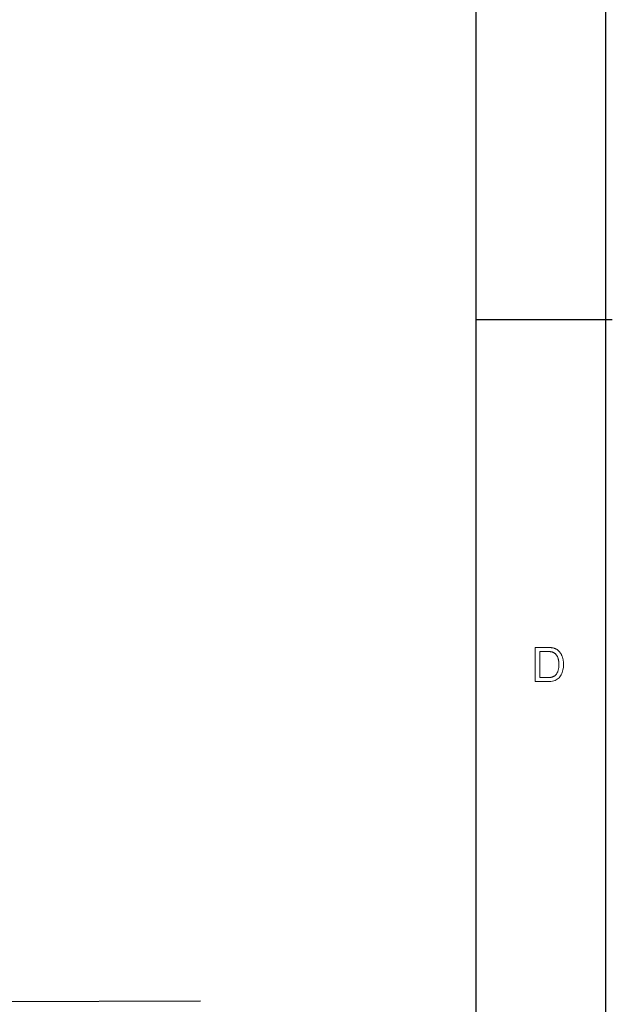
# Model space of a CAD drawing. Header units: millimetres. Extents: x 2163 to 2692, y -1564 to -1190.
# Tile 47 of 48: x 2637 to 2692, y -1377 to -1286. Entities that reach past the tile are written whole.
import ezdxf

# ---------------------------------------------------------------- set-up
doc = ezdxf.new("R2010")
doc.units = ezdxf.units.MM

msp = doc.modelspace()

# ---------------------------------------------------------------- linework, layer by layer
at = {"color": 7, "lineweight": 25}
for p, q in [((2691.116, -1189.809), (2691.116, -1564.029)), ((2679.145, -1201.256), (2679.145, -1549.154))]:
    msp.add_line(p, q, dxfattribs=at)
at = {"color": 7, "lineweight": 25, "ltscale": 0.25}
msp.add_line((2679.14, -1313.919), (2691.74, -1313.919), dxfattribs=at)
msp.add_line((2581.292, -1377.011), (2653.762, -1376.784))
at = {"color": 7, "lineweight": 13}
for points in [[(2684.637, -1344.17), (2685.725, -1344.17), (2685.781, -1344.171), (2685.836, -1344.172), (2685.889, -1344.173), (2685.94, -1344.175), (2685.99, -1344.178), (2686.039, -1344.181), (2686.086, -1344.185), (2686.131, -1344.189), (2686.175, -1344.194), (2686.217, -1344.199), (2686.258, -1344.206), (2686.298, -1344.214), (2686.339, -1344.224), (2686.379, -1344.236), (2686.418, -1344.249), (2686.458, -1344.264), (2686.496, -1344.281), (2686.535, -1344.299), (2686.573, -1344.32), (2686.611, -1344.341), (2686.648, -1344.365), (2686.684, -1344.39), (2686.719, -1344.417), (2686.754, -1344.445), (2686.787, -1344.475), (2686.82, -1344.507), (2686.851, -1344.541), (2686.881, -1344.576), (2686.911, -1344.613), (2686.94, -1344.652), (2686.967, -1344.692), (2686.994, -1344.733), (2687.019, -1344.776), (2687.043, -1344.819), (2687.065, -1344.864), (2687.087, -1344.91), (2687.107, -1344.957), (2687.126, -1345.006), (2687.144, -1345.055), (2687.161, -1345.106), (2687.176, -1345.159), (2687.19, -1345.213), (2687.202, -1345.27), (2687.213, -1345.329), (2687.221, -1345.39), (2687.229, -1345.453), (2687.234, -1345.519), (2687.238, -1345.586), (2687.241, -1345.656), (2687.242, -1345.728), (2687.238, -1345.865), (2687.228, -1345.997), (2687.212, -1346.124), (2687.189, -1346.245), (2687.159, -1346.362), (2687.122, -1346.474), (2687.079, -1346.581), (2687.03, -1346.683), (2686.974, -1346.78), (2686.911, -1346.872), (2686.84, -1346.958), (2686.759, -1347.034), (2686.669, -1347.101), (2686.57, -1347.159), (2686.46, -1347.208), (2686.342, -1347.249), (2686.214, -1347.28), (2686.076, -1347.303), (2685.929, -1347.316), (2685.772, -1347.32), (2684.637, -1347.32)], [(2685.054, -1346.947), (2685.729, -1346.947), (2685.77, -1346.946), (2685.81, -1346.946), (2685.849, -1346.944), (2685.887, -1346.942), (2685.924, -1346.94), (2685.961, -1346.937), (2685.996, -1346.934), (2686.031, -1346.93), (2686.064, -1346.926), (2686.097, -1346.921), (2686.13, -1346.915), (2686.162, -1346.907), (2686.195, -1346.897), (2686.228, -1346.886), (2686.261, -1346.873), (2686.294, -1346.858), (2686.327, -1346.842), (2686.36, -1346.823), (2686.393, -1346.803), (2686.426, -1346.781), (2686.459, -1346.757), (2686.49, -1346.73), (2686.521, -1346.7), (2686.55, -1346.667), (2686.578, -1346.631), (2686.605, -1346.592), (2686.631, -1346.55), (2686.656, -1346.505), (2686.68, -1346.458), (2686.702, -1346.407), (2686.723, -1346.354), (2686.742, -1346.297), (2686.758, -1346.236), (2686.772, -1346.172), (2686.784, -1346.105), (2686.794, -1346.035), (2686.802, -1345.961), (2686.807, -1345.884), (2686.811, -1345.803), (2686.812, -1345.72), (2686.811, -1345.673), (2686.81, -1345.626), (2686.808, -1345.581), (2686.805, -1345.536), (2686.801, -1345.491), (2686.797, -1345.447), (2686.791, -1345.404), (2686.785, -1345.361), (2686.778, -1345.319), (2686.77, -1345.278), (2686.761, -1345.237), (2686.75, -1345.197), (2686.738, -1345.158), (2686.725, -1345.12), (2686.71, -1345.082), (2686.694, -1345.045), (2686.677, -1345.009), (2686.658, -1344.973), (2686.637, -1344.938), (2686.615, -1344.904), (2686.592, -1344.871), (2686.569, -1344.84), (2686.545, -1344.811), (2686.52, -1344.784), (2686.494, -1344.758), (2686.468, -1344.734), (2686.441, -1344.712), (2686.413, -1344.692), (2686.385, -1344.674), (2686.356, -1344.657), (2686.327, -1344.642), (2686.298, -1344.628), (2686.269, -1344.616), (2686.241, -1344.604), (2686.212, -1344.594), (2686.184, -1344.585), (2686.155, -1344.577), (2686.127, -1344.571), (2686.099, -1344.566), (2686.072, -1344.561), (2686.043, -1344.558), (2686.013, -1344.555), (2685.981, -1344.553), (2685.948, -1344.55), (2685.913, -1344.549), (2685.877, -1344.547), (2685.839, -1344.546), (2685.8, -1344.545), (2685.759, -1344.544), (2685.716, -1344.544), (2685.054, -1344.544)]]:
    msp.add_lwpolyline(points, close=True, dxfattribs=at)

doc.saveas('drawing.dxf')
